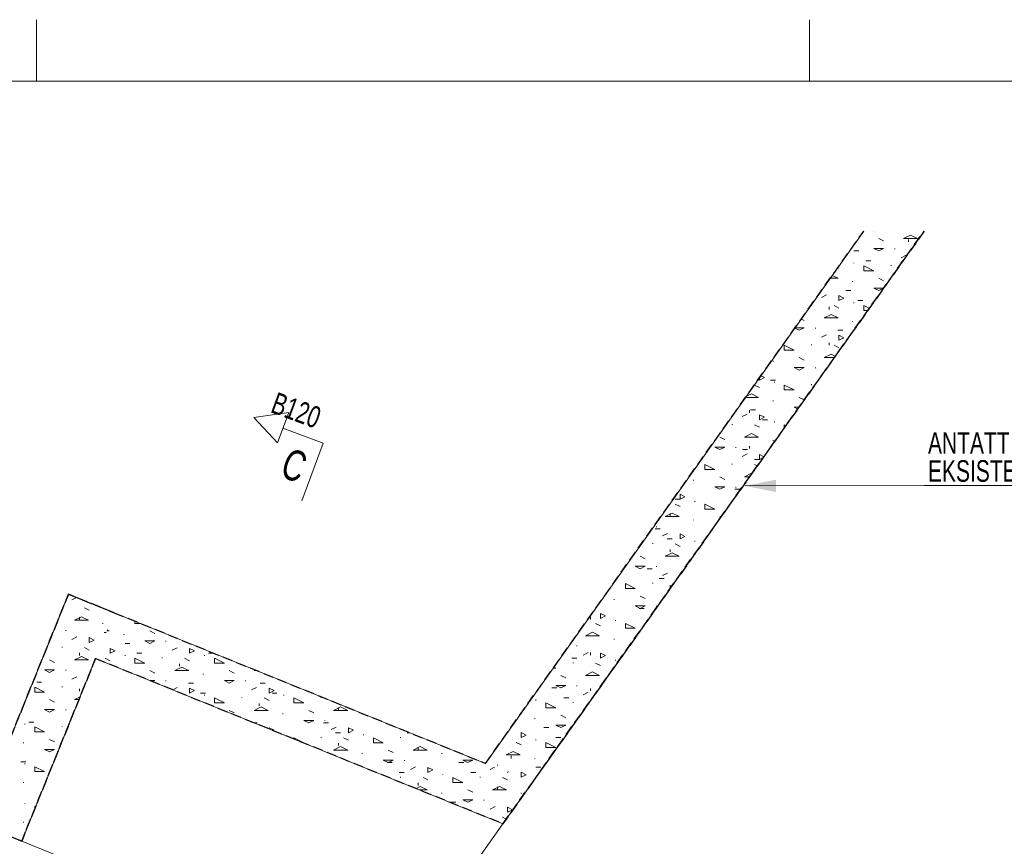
# Model space of a CAD drawing. Header units: millimetres. Extents: x 58962 to 143062, y 63981 to 123381.
# Tile 12 of 13: x 98690 to 114676, y 109956 to 123381. Entities that reach past the tile are written whole.
import ezdxf

# ---------------------------------------------------------------- set-up
doc = ezdxf.new("R2010")
doc.units = ezdxf.units.MM
doc.header["$LTSCALE"] = 100
doc.linetypes.add('HIDDEN', pattern=[2.38125, 1.5875, -0.79375])
doc.linetypes.add('XKITLINE00', pattern=[0])
for name, color, linetype, lineweight in [('OtherObjectType', 1, 'Continuous', 0), ('Part', 2, 'Continuous', 0), ('Part_Hidden', 7, 'Continuous', 0), ('Section', 6, 'Continuous', 0), ('Text', 3, 'Continuous', 0)]:
    doc.layers.add(name, color=color, linetype=linetype, lineweight=lineweight)
doc.styles.add('ARIAL_NARROW', font='ARIALN.TTF')

msp = doc.modelspace()

# ---------------------------------------------------------------- hatches: boundary and pattern name
at = {"layer": 'Text'}
msp.add_hatch(color=3, dxfattribs=at).paths.add_polyline_path([(110469, 115809), (110968, 115910), (110969, 115710)], flags=17)

# ---------------------------------------------------------------- linework, layer by layer
at = {"layer": 'OtherObjectType', "color": 2, "linetype": 'Continuous', "lineweight": 0}
for p, q in [((98962, 122381), (98962, 123381)), ((111512, 122381), (111512, 123381))]:
    msp.add_line(p, q, dxfattribs=at)
at = {"layer": 'OtherObjectType', "color": 1, "linetype": 'Continuous', "lineweight": 0}
msp.add_line((142062, 122381), (61962, 122381), dxfattribs=at)
at = {"layer": 'Part', "color": 7, "linetype": 'XKITLINE00', "lineweight": 0}
for p, q in [((106251, 111303), (112394, 119948)), ((107013, 110994), (113376, 119948)), ((99482, 114050), (98281, 111084)), ((100224, 113749), (99482, 114050)), ((100224, 113749), (106251, 111303)), ((98722, 110042), (99923, 113008)), ((99923, 113008), (106536, 110324)), ((106536, 110324), (107013, 110994)), ((97980, 110342), (98722, 110042)), ((106536, 110324), (104633, 107646)), ((104633, 107646), (98722, 110042))]:
    msp.add_line(p, q, dxfattribs=at)
at = {"layer": 'Part', "color": 4, "linetype": 'XKITLINE00', "lineweight": 0}
for p, q in [((112556, 119948), (112556, 119948)), ((112717, 119787), (112636, 119827)), ((113040, 119827), (113154, 119884)), ((113040, 119827), (113268, 119827)), ((113120, 119771), (113120, 119811)), ((113268, 119827), (113154, 119884)), ((112233, 119626), (112314, 119626)), ((112556, 119666), (112717, 119666)), ((112636, 119626), (112556, 119666)), ((112636, 119626), (112717, 119666)), ((112898, 119656), (112898, 119666)), ((112233, 119424), (112233, 119434)), ((112427, 119465), (112507, 119465)), ((112999, 119515), (113080, 119555)), ((111991, 119344), (111972, 119353)), ((112394, 119303), (112394, 119384)), ((112556, 119303), (112394, 119384)), ((112394, 119303), (112556, 119303)), ((112838, 119384), (112838, 119394)), ((111850, 119182), (111977, 119182)), ((111977, 119182), (111883, 119229)), ((112213, 119122), (112213, 119132)), ((112717, 119142), (112636, 119182)), ((112104, 118981), (112185, 118981)), ((112556, 119021), (112717, 119021)), ((112636, 118981), (112556, 119021)), ((112636, 118981), (112717, 119021)), ((111709, 118870), (111790, 118910)), ((111991, 118819), (111991, 118900)), ((112072, 118860), (111991, 118900)), ((111991, 118819), (112072, 118860)), ((112233, 118779), (112233, 118789)), ((112298, 118819), (112378, 118819)), ((111548, 118739), (111548, 118749)), ((111830, 118674), (111830, 118715)), ((111991, 118698), (111911, 118739)), ((112394, 118658), (112394, 118739)), ((112484, 118694), (112394, 118739)), ((112394, 118658), (112459, 118658)), ((111427, 118497), (111380, 118520)), ((111749, 118537), (111863, 118594)), ((111749, 118537), (111977, 118537)), ((111977, 118537), (111863, 118594)), ((112213, 118477), (112213, 118487)), ((111346, 118336), (111274, 118372)), ((111277, 118376), (111427, 118376)), ((111346, 118336), (111427, 118376)), ((111608, 118366), (111608, 118376)), ((111975, 118336), (112056, 118336)), ((111709, 118225), (111790, 118265)), ((111991, 118174), (111991, 118255)), ((112072, 118215), (111991, 118255)), ((111991, 118174), (112072, 118215)), ((111104, 118013), (111104, 118094)), ((111265, 118013), (111104, 118094)), ((111104, 118013), (111265, 118013)), ((111548, 118094), (111548, 118104)), ((111830, 118094), (111830, 118134)), ((111991, 118053), (111911, 118094)), ((110923, 117832), (110923, 117842)), ((111427, 117852), (111346, 117892)), ((111749, 117892), (111863, 117949)), ((111749, 117892), (111914, 117892)), ((111931, 117915), (111863, 117949)), ((111265, 117731), (111427, 117731)), ((111346, 117690), (111265, 117731)), ((111346, 117690), (111427, 117731)), ((111608, 117721), (111608, 117731)), ((110701, 117529), (110781, 117569)), ((110701, 117529), (110701, 117565)), ((110781, 117569), (110724, 117598)), ((110878, 117529), (110959, 117529)), ((110943, 117489), (110943, 117499)), ((110701, 117408), (110620, 117448)), ((111104, 117368), (111104, 117448)), ((111265, 117368), (111104, 117448)), ((111104, 117368), (111265, 117368)), ((111548, 117448), (111548, 117459)), ((110475, 117247), (110687, 117247)), ((110483, 117259), (110573, 117304)), ((110687, 117247), (110573, 117304)), ((110923, 117186), (110923, 117196)), ((111427, 117207), (111346, 117247)), ((110540, 116997), (110540, 117037)), ((110556, 117045), (110636, 117045)), ((111265, 117086), (111341, 117086)), ((111321, 117057), (111265, 117086)), ((110419, 116934), (110499, 116975)), ((110701, 116884), (110701, 116965)), ((110781, 116924), (110701, 116965)), ((110701, 116884), (110781, 116924)), ((110749, 116884), (110830, 116884)), ((110257, 116803), (110257, 116813)), ((110701, 116763), (110620, 116803)), ((110943, 116844), (110943, 116854)), ((111104, 116752), (111104, 116803)), ((111131, 116790), (111104, 116803)), ((110136, 116561), (110056, 116602)), ((110459, 116602), (110573, 116659)), ((110459, 116602), (110687, 116602)), ((110687, 116602), (110573, 116659)), ((110923, 116541), (110923, 116551)), ((109975, 116440), (110136, 116440)), ((110056, 116400), (109975, 116440)), ((110056, 116400), (110136, 116440)), ((110318, 116430), (110318, 116440)), ((110427, 116400), (110507, 116400)), ((110540, 116416), (110540, 116457)), ((110419, 116289), (110499, 116329)), ((110620, 116239), (110701, 116239)), ((110701, 116239), (110701, 116319)), ((110772, 116284), (110701, 116319)), ((110701, 116239), (110761, 116269)), ((109814, 116077), (109814, 116158)), ((109975, 116077), (109814, 116158)), ((109814, 116077), (109975, 116077)), ((110257, 116158), (110257, 116168)), ((110666, 116135), (110620, 116158)), ((109632, 115896), (109632, 115906)), ((110136, 115916), (110056, 115957)), ((110459, 115957), (110573, 116014)), ((110459, 115957), (110539, 115957)), ((110578, 116011), (110573, 116014)), ((109975, 115795), (110136, 115795)), ((110056, 115755), (109975, 115795)), ((110056, 115755), (110136, 115795)), ((110298, 115755), (110378, 115755)), ((110318, 115785), (110318, 115795)), ((109330, 115594), (109411, 115594)), ((109411, 115594), (109411, 115674)), ((109491, 115634), (109411, 115674)), ((109411, 115594), (109491, 115634)), ((109411, 115473), (109330, 115513)), ((109652, 115553), (109652, 115563)), ((109814, 115432), (109814, 115513)), ((109975, 115432), (109814, 115513)), ((109814, 115432), (109975, 115432)), ((109169, 115311), (109283, 115368)), ((109169, 115311), (109397, 115311)), ((109249, 115319), (109249, 115360)), ((109397, 115311), (109283, 115368)), ((109632, 115251), (109632, 115261)), ((110074, 115302), (110056, 115311)), ((109007, 115110), (109088, 115110)), ((109027, 115140), (109027, 115150)), ((109128, 114999), (109209, 115039)), ((109201, 114948), (109281, 114948)), ((109411, 114948), (109411, 115029)), ((109491, 114989), (109411, 115029)), ((109411, 114948), (109491, 114989)), ((108967, 114868), (108967, 114878)), ((109411, 114827), (109330, 114868)), ((109652, 114908), (109652, 114918)), ((108846, 114626), (108765, 114666)), ((109169, 114666), (109283, 114723)), ((109169, 114666), (109397, 114666)), ((109249, 114739), (109249, 114779)), ((109397, 114666), (109283, 114723)), ((108685, 114505), (108846, 114505)), ((108765, 114465), (108685, 114505)), ((108765, 114465), (108846, 114505)), ((108878, 114465), (108959, 114465)), ((109027, 114495), (109027, 114505)), ((109072, 114303), (109152, 114303)), ((109128, 114354), (109209, 114394)), ((109411, 114368), (109411, 114384)), ((109419, 114380), (109411, 114384)), ((108362, 114263), (108362, 114273)), ((108523, 114142), (108523, 114223)), ((108685, 114142), (108523, 114223)), ((108523, 114142), (108685, 114142)), ((108967, 114223), (108967, 114233)), ((109249, 114158), (109249, 114198)), ((99538, 113961), (99611, 113997)), ((108846, 113981), (108765, 114021)), ((99820, 113790), (99740, 113830)), ((99820, 113911), (99820, 113913)), ((99820, 113911), (99823, 113912)), ((108342, 113961), (108342, 113971)), ((108685, 113860), (108846, 113860)), ((108765, 113819), (108685, 113860)), ((108765, 113819), (108846, 113860)), ((109027, 113850), (109027, 113860)), ((99579, 113628), (99693, 113685)), ((99659, 113636), (99659, 113677)), ((99807, 113628), (99693, 113685)), ((100224, 113749), (100224, 113749)), ((100224, 113749), (100224, 113749)), ((107959, 113642), (107959, 113682)), ((108120, 113658), (108120, 113739)), ((108201, 113698), (108120, 113739)), ((108120, 113658), (108201, 113698)), ((108749, 113819), (108830, 113819)), ((99579, 113628), (99807, 113628)), ((100042, 113568), (100042, 113578)), ((100561, 113575), (100561, 113612)), ((100561, 113575), (100654, 113575)), ((108120, 113537), (108040, 113577)), ((108362, 113618), (108362, 113628)), ((108523, 113497), (108523, 113577)), ((108685, 113497), (108523, 113577)), ((99244, 113461), (99256, 113467)), ((99246, 113467), (99256, 113467)), ((99437, 113457), (99437, 113467)), ((99538, 113316), (99619, 113356)), ((99820, 113265), (99820, 113346)), ((99901, 113306), (99820, 113346)), ((100062, 113427), (100093, 113427)), ((100104, 113454), (100144, 113454)), ((100144, 113454), (100111, 113470)), ((100379, 113393), (100379, 113403)), ((100883, 113413), (100803, 113454)), ((107878, 113376), (107992, 113433)), ((107878, 113376), (108106, 113376)), ((108106, 113376), (107992, 113433)), ((108523, 113497), (108685, 113497)), ((99165, 113265), (99175, 113265)), ((99377, 113185), (99377, 113195)), ((99820, 113144), (99740, 113185)), ((99820, 113265), (99901, 113306)), ((100400, 113252), (100480, 113252)), ((100722, 113292), (100883, 113292)), ((100803, 113252), (100722, 113292)), ((100803, 113252), (100883, 113292)), ((101065, 113282), (101065, 113292)), ((101166, 113141), (101246, 113182)), ((107737, 113204), (107737, 113215)), ((108342, 113315), (108342, 113325)), ((99579, 112983), (99693, 113040)), ((99659, 113056), (99659, 113096)), ((99807, 112983), (99693, 113040)), ((100158, 113091), (100158, 113171)), ((100238, 113131), (100158, 113171)), ((100158, 113091), (100238, 113131)), ((100400, 113050), (100400, 113061)), ((100593, 113091), (100674, 113091)), ((101448, 113091), (101448, 113171)), ((101529, 113131), (101448, 113171)), ((101448, 113091), (101529, 113131)), ((101690, 113050), (101690, 113061)), ((101754, 113091), (101835, 113091)), ((107838, 113063), (107919, 113104)), ((107959, 113061), (107959, 113102)), ((108120, 113013), (108120, 113094)), ((108201, 113053), (108120, 113094)), ((108120, 113013), (108201, 113053)), ((99256, 112943), (99175, 112983)), ((99579, 112983), (99807, 112983)), ((99996, 112978), (99996, 112986)), ((100158, 112970), (100077, 113010)), ((100561, 112929), (100561, 113010)), ((100722, 112929), (100561, 113010)), ((100561, 112929), (100722, 112929)), ((101004, 113010), (101004, 113020)), ((101206, 112809), (101320, 112866)), ((101287, 112881), (101287, 112921)), ((101434, 112809), (101320, 112866)), ((101448, 112970), (101367, 113010)), ((101851, 112929), (101851, 113010)), ((102013, 112929), (101851, 113010)), ((101851, 112929), (102013, 112929)), ((107394, 112852), (107363, 112868)), ((107652, 113013), (107733, 113013)), ((107677, 112932), (107677, 112942)), ((108120, 112892), (108040, 112932)), ((108362, 112973), (108362, 112983)), ((99095, 112822), (99256, 112822)), ((99175, 112781), (99095, 112822)), ((99175, 112781), (99256, 112822)), ((99437, 112812), (99437, 112822)), ((99538, 112671), (99619, 112711)), ((100883, 112768), (100803, 112809)), ((101206, 112809), (101434, 112809)), ((101670, 112748), (101670, 112758)), ((102174, 112768), (102093, 112809)), ((102496, 112809), (102517, 112819)), ((102496, 112809), (102542, 112809)), ((107351, 112852), (107394, 112852)), ((107556, 112690), (107475, 112731)), ((107878, 112731), (107992, 112788)), ((107878, 112731), (108106, 112731)), ((108106, 112731), (107992, 112788)), ((98966, 112620), (99046, 112620)), ((99377, 112540), (99377, 112550)), ((100812, 112647), (100883, 112647)), ((100851, 112631), (100883, 112647)), ((101065, 112637), (101065, 112647)), ((101432, 112607), (101513, 112607)), ((102013, 112647), (102174, 112647)), ((102093, 112607), (102013, 112647)), ((102093, 112607), (102174, 112647)), ((102355, 112637), (102355, 112647)), ((102593, 112607), (102674, 112607)), ((107394, 112569), (107556, 112569)), ((107475, 112529), (107394, 112569)), ((107475, 112529), (107556, 112569)), ((107737, 112559), (107737, 112569)), ((98933, 112459), (98933, 112540)), ((99095, 112459), (98933, 112540)), ((98933, 112459), (99095, 112459)), ((99579, 112338), (99671, 112384)), ((99659, 112475), (99659, 112515)), ((101174, 112500), (101246, 112536)), ((101448, 112446), (101448, 112526)), ((101529, 112486), (101448, 112526)), ((101448, 112446), (101529, 112486)), ((101625, 112446), (101706, 112446)), ((101690, 112405), (101690, 112415)), ((102456, 112496), (102537, 112536)), ((102738, 112446), (102738, 112526)), ((102819, 112486), (102738, 112526)), ((102738, 112446), (102819, 112486)), ((102787, 112446), (102867, 112446)), ((102980, 112405), (102980, 112415)), ((107330, 112529), (107411, 112529)), ((107838, 112418), (107919, 112459)), ((107959, 112481), (107959, 112521)), ((99256, 112298), (99175, 112338)), ((99579, 112338), (99652, 112338)), ((101851, 112284), (101851, 112365)), ((102013, 112284), (101851, 112365)), ((101851, 112284), (102013, 112284)), ((102295, 112365), (102295, 112375)), ((102577, 112236), (102577, 112276)), ((102738, 112325), (102658, 112365)), ((103142, 112284), (103142, 112365)), ((103303, 112284), (103142, 112365)), ((103142, 112284), (103303, 112284)), ((103585, 112365), (103585, 112375)), ((107072, 112327), (107072, 112338)), ((107233, 112207), (107233, 112287)), ((107394, 112207), (107233, 112287)), ((107523, 112368), (107604, 112368)), ((107677, 112287), (107677, 112297)), ((98707, 112136), (98724, 112136)), ((99095, 112177), (99256, 112177)), ((99175, 112136), (99095, 112177)), ((99175, 112136), (99256, 112177)), ((99437, 112167), (99437, 112177)), ((102174, 112123), (102093, 112163)), ((102496, 112163), (102610, 112220)), ((102496, 112163), (102724, 112163)), ((102724, 112163), (102610, 112220)), ((102960, 112103), (102960, 112113)), ((103464, 112123), (103383, 112163)), ((103787, 112163), (103901, 112220)), ((103787, 112163), (104015, 112163)), ((103867, 112171), (103867, 112212)), ((104015, 112163), (103901, 112220)), ((104250, 112103), (104250, 112113)), ((106807, 112086), (106816, 112086)), ((106816, 112086), (106809, 112089)), ((107233, 112207), (107394, 112207)), ((107556, 112045), (107475, 112086)), ((98772, 111935), (98772, 111945)), ((98837, 111975), (98917, 111975)), ((99377, 111894), (99377, 111904)), ((102501, 111962), (102545, 111962)), ((103303, 112002), (103464, 112002)), ((103383, 111962), (103303, 112002)), ((103383, 111962), (103464, 112002)), ((103625, 111962), (103706, 111962)), ((103646, 111992), (103646, 112002)), ((107052, 112025), (107052, 112035)), ((107394, 111924), (107556, 111924)), ((107475, 111884), (107394, 111924)), ((107475, 111884), (107556, 111924)), ((98933, 111814), (98933, 111894)), ((99095, 111814), (98933, 111894)), ((98933, 111814), (99095, 111814)), ((102738, 111865), (102738, 111881)), ((102819, 111841), (102738, 111881)), ((102810, 111836), (102819, 111841)), ((102980, 111767), (102980, 111770)), ((103746, 111851), (103827, 111891)), ((103819, 111800), (103900, 111800)), ((104029, 111800), (104029, 111881)), ((104109, 111841), (104029, 111881)), ((104029, 111800), (104109, 111841)), ((104271, 111760), (104271, 111770)), ((104980, 111800), (105025, 111800)), ((106605, 111802), (106628, 111813)), ((106830, 111723), (106830, 111803)), ((106911, 111763), (106830, 111803)), ((106830, 111723), (106911, 111763)), ((107201, 111884), (107281, 111884)), ((98752, 111632), (98752, 111642)), ((99256, 111652), (99175, 111693)), ((103142, 111702), (103142, 111720)), ((103303, 111639), (103142, 111720)), ((103296, 111639), (103303, 111639)), ((103585, 111720), (103585, 111730)), ((103867, 111591), (103867, 111631)), ((104029, 111679), (103948, 111720)), ((104432, 111639), (104432, 111720)), ((104593, 111639), (104432, 111720)), ((104432, 111639), (104593, 111639)), ((104875, 111720), (104875, 111730)), ((105319, 111679), (105299, 111689)), ((106830, 111602), (106749, 111642)), ((107072, 111682), (107072, 111692)), ((107233, 111561), (107233, 111642)), ((107394, 111561), (107233, 111642)), ((107394, 111723), (107475, 111723)), ((99095, 111531), (99256, 111531)), ((99175, 111491), (99095, 111531)), ((99175, 111491), (99256, 111531)), ((103787, 111518), (103901, 111575)), ((103787, 111518), (104015, 111518)), ((104015, 111518), (103901, 111575)), ((104250, 111458), (104250, 111468)), ((104754, 111478), (104674, 111518)), ((105077, 111518), (105191, 111575)), ((105077, 111518), (105305, 111518)), ((105158, 111526), (105158, 111567)), ((105305, 111518), (105191, 111575)), ((105541, 111458), (105541, 111468)), ((106588, 111440), (106702, 111497)), ((106588, 111440), (106816, 111440)), ((106669, 111384), (106669, 111424)), ((106816, 111440), (106702, 111497)), ((107233, 111561), (107394, 111561)), ((98708, 111330), (98788, 111330)), ((98772, 111290), (98772, 111300)), ((104593, 111357), (104754, 111357)), ((104674, 111317), (104593, 111357)), ((104658, 111317), (104738, 111317)), ((104674, 111317), (104754, 111357)), ((104936, 111347), (104936, 111357)), ((105819, 111317), (105900, 111317)), ((105883, 111357), (106045, 111357)), ((105964, 111317), (105883, 111357)), ((105964, 111317), (106045, 111357)), ((106447, 111269), (106447, 111279)), ((107052, 111380), (107052, 111390)), ((98933, 111169), (98933, 111249)), ((99095, 111169), (98933, 111249)), ((98933, 111169), (99095, 111169)), ((104851, 111155), (104932, 111155)), ((105037, 111206), (105117, 111246)), ((105319, 111155), (105319, 111236)), ((105400, 111196), (105319, 111236)), ((105319, 111155), (105400, 111196)), ((105561, 111115), (105561, 111125)), ((106013, 111155), (106093, 111155)), ((106327, 111206), (106400, 111242)), ((106608, 111158), (106628, 111168)), ((106609, 111155), (106609, 111158)), ((106609, 111155), (106612, 111157)), ((106830, 111077), (106830, 111158)), ((106911, 111118), (106830, 111158)), ((106830, 111077), (106911, 111118)), ((107072, 111239), (107152, 111239)), ((98752, 110987), (98752, 110997)), ((104875, 111075), (104875, 111085)), ((105158, 110946), (105158, 110986)), ((105319, 111034), (105238, 111075)), ((105722, 110994), (105722, 111075)), ((105883, 110994), (105722, 111075)), ((105722, 110994), (105883, 110994)), ((106166, 111075), (106166, 111085)), ((106609, 111034), (106529, 111075)), ((107013, 110994), (107013, 110994)), ((107013, 110994), (107013, 110994)), ((105125, 110897), (105191, 110930)), ((105183, 110873), (105305, 110873)), ((105305, 110873), (105191, 110930)), ((105541, 110813), (105541, 110823)), ((106045, 110833), (105964, 110873)), ((106367, 110873), (106481, 110930)), ((106367, 110873), (106595, 110873)), ((106448, 110881), (106448, 110921)), ((106595, 110873), (106481, 110930)), ((106831, 110813), (106831, 110823)), ((98772, 110644), (98772, 110654)), ((105690, 110671), (105771, 110671)), ((105883, 110712), (106045, 110712)), ((105964, 110671), (105883, 110712)), ((105964, 110671), (106045, 110712)), ((106226, 110702), (106226, 110712)), ((98933, 110564), (98933, 110604)), ((98947, 110597), (98933, 110604)), ((106327, 110561), (106408, 110601)), ((106609, 110510), (106609, 110591)), ((106690, 110550), (106609, 110591)), ((106609, 110510), (106690, 110550)), ((98752, 110342), (98752, 110352)), ((106590, 110399), (106529, 110429))]:
    msp.add_line(p, q, dxfattribs=at)
at = {"layer": 'Part_Hidden', "linetype": 'HIDDEN', "lineweight": 25}
for p, q in [((106251, 111303), (112394, 119948)), ((106251, 111303), (112394, 119948)), ((113376, 119948), (106536, 110324)), ((107013, 110994), (113376, 119948)), ((107013, 110994), (113376, 119948)), ((98281, 111084), (99482, 114050)), ((99482, 114050), (98281, 111084)), ((99482, 114050), (100224, 113749)), ((100224, 113749), (99482, 114050)), ((100224, 113749), (106251, 111303)), ((100224, 113749), (106251, 111303)), ((98722, 110042), (99923, 113008)), ((99923, 113008), (98722, 110042)), ((99923, 113008), (106536, 110324)), ((99923, 113008), (106536, 110324)), ((98722, 110042), (92753, 112461)), ((106536, 110324), (107013, 110994)), ((106536, 110324), (107013, 110994)), ((97980, 110342), (98722, 110042)), ((98722, 110042), (97980, 110342))]:
    msp.add_line(p, q, dxfattribs=at)
at = {"layer": 'Section', "color": 6, "linetype": 'Continuous', "lineweight": 0}
for p, q in [((102492, 116918), (103057, 117003)), ((102492, 116918), (102875, 116510)), ((102875, 116510), (103057, 117003)), ((103619, 116503), (102962, 116745)), ((103619, 116503), (103273, 115565))]:
    msp.add_line(p, q, dxfattribs=at)
at = {"layer": 'Text', "color": 3, "linetype": 'Continuous', "lineweight": 0}
for p, q in [((110469, 115809), (113377, 115817)), ((113377, 115817), (118261, 115817))]:
    msp.add_line(p, q, dxfattribs=at)

# ---------------------------------------------------------------- texts
at = {"layer": 'Section', "color": 3, "style": 'ARIAL_NARROW', "width": 0.85}
for s, height, p in [('B120', 350, (102746, 117011)), ('C', 500, (102895, 115970))]:
    msp.add_text(s, height=height, rotation=-20.2025, dxfattribs=at).set_placement(p)
at = {"layer": 'Text', "color": 3, "style": 'ARIAL_NARROW', "width": 0.85}
for s, p in [('ANTATT PLASSERING AV ', (113437, 116332)), ('EKSISTERENDE BYGG', (113437, 115877))]:
    msp.add_text(s, height=350, dxfattribs=at).set_placement(p)

doc.saveas('drawing.dxf')
